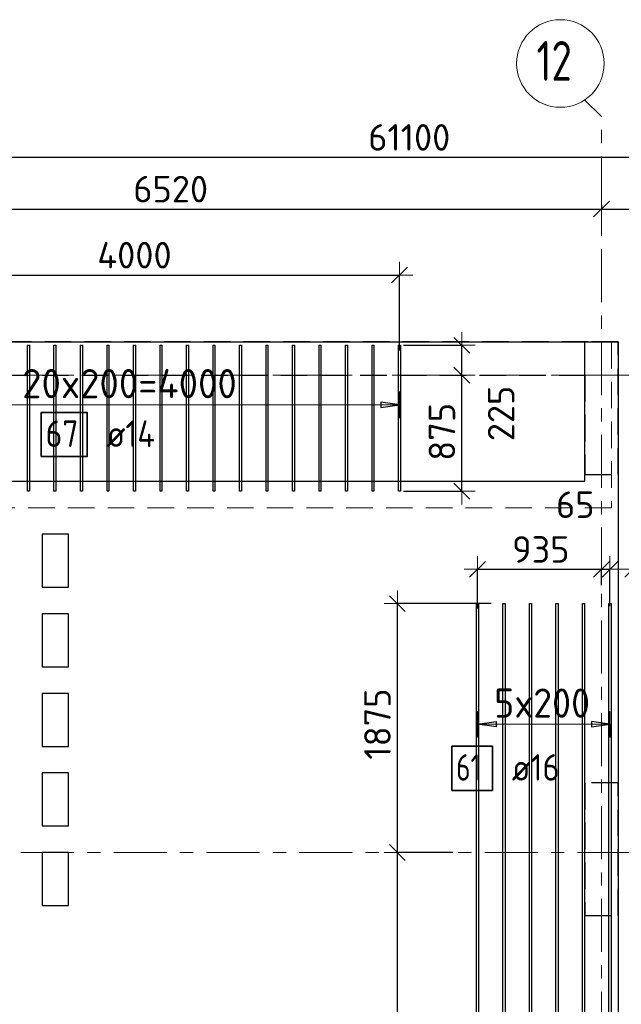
# Model space of a CAD drawing. Header units: metres. Extents: x -38 to 98, y -15 to 19.
# Tile 18 of 64: x 28.16 to 32.7, y 11.66 to 19.08. Entities that reach past the tile are written whole.
import ezdxf

# ---------------------------------------------------------------- set-up
doc = ezdxf.new("R2010")
doc.units = ezdxf.units.M
doc.header["$PDMODE"] = 65
for name, pattern in [('______11', [0.5, 0.4, -0.05, 0, -0.05]), ('______2', [0.27, 0.2, -0.07]), ('______5', [1.1, 0.8, -0.1, 0.1, -0.1])]:
    doc.linetypes.add(name, pattern=pattern)
for name, color, linetype, lineweight in [('XR$2$Осевая линия (1)', 7, '______5', 13), ('XR$2$Размерная линия (1)', 7, 'Continuous', 13), ('XR$3$Перекрытие (1)', 7, 'Continuous', 35), ('XR$3$Перекрытие (2)', 7, 'Continuous', 35), ('XR$3$Размерная линия (1)', 7, 'Continuous', 13), ('XR$5$Стена (1)', 7, 'Continuous', 35)]:
    doc.layers.add(name, color=color, linetype=linetype, lineweight=lineweight)
doc.layers.add('XR$3$Арм.стержн.Доп. Арм. верхн.зоны У', color=7, linetype='Continuous', lineweight=35, true_color=0x739641)
doc.styles.add('ISOCPEUR', font='txt')
doc.dimstyles.new('DIMSTYLE_3', dxfattribs={"dimtxt": 0.2, "dimasz": 0.2, "dimexe": 0, "dimexo": 0, "dimgap": 0.1, "dimtad": 2, "dimdec": 0, "dimlfac": 1000, "dimrnd": 5, "dimzin": 12, "dimdsep": 46, "dimtxsty": 'ISOCPEUR', "dimblk1": 'ALL_ML_STRICH', "dimblk2": 'ALL_ML_STRICH', "dimsah": 1, "dimcen": 0, "dimclrd": 7, "dimclre": 256, "dimclrt": 7, "dimadec": 0, "dimazin": 0, "dimtfac": 1, "dimtdec": 0, "dimtix": 1, "dimtmove": 2, "dimatfit": 3, "dimfxl": 0, "dimtzin": 0, "dimlwd": 0, "dimlwe": -3, "dimarcsym": 0})
doc.dimstyles.new('DIMSTYLE_5', dxfattribs={"dimtxt": 0.2, "dimasz": 0.2, "dimexe": 0, "dimexo": 0, "dimgap": 0.1, "dimtad": 2, "dimdec": 0, "dimlfac": 1000, "dimrnd": 5, "dimzin": 12, "dimdsep": 46, "dimtxsty": 'ISOCPEUR', "dimblk1": 'ALL_ML_STRICH', "dimblk2": 'ALL_ML_STRICH', "dimsah": 1, "dimcen": 0, "dimclrd": 7, "dimclre": 256, "dimclrt": 7, "dimadec": 0, "dimazin": 0, "dimtfac": 1, "dimtdec": 0, "dimtix": 1, "dimtmove": 2, "dimatfit": 3, "dimfxl": 0, "dimtvp": 1.2, "dimtzin": 0, "dimlwd": 0, "dimlwe": -3, "dimarcsym": 0})
doc.dimstyles.new('DIMSTYLE_6', dxfattribs={"dimtxt": 0.2, "dimasz": 0.2, "dimexe": 0, "dimexo": 0, "dimgap": 0.1, "dimtad": 0, "dimdec": 0, "dimlfac": 1000, "dimrnd": 5, "dimzin": 12, "dimdsep": 46, "dimtxsty": 'ISOCPEUR', "dimblk1": 'ALL_ML_STRICH', "dimblk2": 'ALL_ML_STRICH', "dimsah": 1, "dimcen": 0, "dimclrd": 7, "dimclre": 256, "dimclrt": 7, "dimadec": 0, "dimazin": 0, "dimtfac": 1, "dimtdec": 0, "dimtix": 1, "dimtmove": 2, "dimatfit": 3, "dimfxl": 0, "dimtvp": 1.2, "dimtzin": 0, "dimlwd": 0, "dimlwe": -3, "dimarcsym": 0})
doc.dimstyles.new('DIMSTYLE_7', dxfattribs={"dimtxt": 0.2, "dimasz": 0.2, "dimexe": 0, "dimexo": 0, "dimgap": 0.1, "dimtad": 2, "dimdec": 0, "dimlfac": 1000, "dimrnd": 5, "dimzin": 12, "dimdsep": 46, "dimtxsty": 'ISOCPEUR', "dimblk1": 'ALL_ML_STRICH', "dimblk2": 'ALL_ML_STRICH', "dimsah": 1, "dimcen": 0, "dimclrd": 7, "dimclre": 256, "dimclrt": 7, "dimadec": 0, "dimazin": 0, "dimtfac": 1, "dimtdec": 0, "dimtix": 1, "dimtmove": 2, "dimatfit": 3, "dimfxl": 0, "dimtvp": 1.2, "dimtzin": 0, "dimlwd": 0, "dimlwe": -3, "dimarcsym": 0})

# ---------------------------------------------------------------- blocks, each defined once
blk = doc.blocks.new('ALL_ML_STRICH')
at = {"color": 0, "linetype": 'ByBlock', "lineweight": -2}
for p, q in [((0, -0.5), (0, 0.5)), ((-1, 0), (0.5, 0)), ((-0.3, -0.3), (0.3, 0.3))]:
    blk.add_line(p, q, dxfattribs=at)
blk = doc.blocks.new('*D19')
at = {"layer": 'DEFPOINTS', "color": 7, "linetype": 'Continuous', "lineweight": 13, "transparency": 33554687}
for p in [(0.5, 18.0429), (0.5, 17.9468), (61.6, 17.1197)]:
    blk.add_point(p, dxfattribs=at)
at = {"layer": 'XR$2$Размерная линия (1)', "color": 9, "linetype": 'Continuous', "lineweight": -2, "true_color": 0xc7c7c7, "transparency": 33554687}
for p, q in [((0.5, 17.9668), (0.5, 18.0429)), ((61.6, 17.1397), (61.6, 18.0429))]:
    blk.add_line(p, q, dxfattribs=at)
at = {"layer": 'XR$2$Размерная линия (1)', "color": 7, "linetype": 'Continuous', "lineweight": -2, "transparency": 33554687}
blk.add_line((0.5, 18.0429), (61.6, 18.0429), dxfattribs=at)
at = {"layer": 'XR$2$Размерная линия (1)', "color": 7, "linetype": 'Continuous', "lineweight": 13, "transparency": 33554687, "xscale": 0.2, "yscale": 0.2, "zscale": 0.2, "rotation": 180}
blk.add_blockref('ALL_ML_STRICH', (0.5, 18.0429), dxfattribs=at)
at = {"layer": 'XR$2$Размерная линия (1)', "color": 7, "linetype": 'Continuous', "lineweight": 13, "transparency": 33554687, "xscale": 0.2, "yscale": 0.2, "zscale": 0.2}
blk.add_blockref('ALL_ML_STRICH', (61.6, 18.0429), dxfattribs=at)
at = {"layer": 'XR$2$Размерная линия (1)', "color": 7, "linetype": 'Continuous', "lineweight": 13, "transparency": 33554687, "insert": (31.1, 18.1929), "char_height": 0.2, "width": 1, "attachment_point": 5, "style": 'ISOCPEUR'}
blk.add_mtext('\\A1;{61100}', dxfattribs=at)
blk = doc.blocks.new('*D26')
at = {"layer": 'DEFPOINTS', "color": 7, "linetype": 'Continuous', "lineweight": 13, "transparency": 33554687}
for p in [(26.03, 17.949), (32.55, 17.7052), (26.03, 17.6528)]:
    blk.add_point(p, dxfattribs=at)
at = {"layer": 'XR$2$Размерная линия (1)', "color": 9, "linetype": 'Continuous', "lineweight": -2, "true_color": 0xc7c7c7, "transparency": 33554687}
for p, q in [((26.03, 17.929), (26.03, 17.6528)), ((32.55, 17.6852), (32.55, 17.6528))]:
    blk.add_line(p, q, dxfattribs=at)
at = {"layer": 'XR$2$Размерная линия (1)', "color": 7, "linetype": 'Continuous', "lineweight": -2, "transparency": 33554687}
blk.add_line((26.03, 17.6528), (32.55, 17.6528), dxfattribs=at)
at = {"layer": 'XR$2$Размерная линия (1)', "color": 7, "linetype": 'Continuous', "lineweight": 13, "transparency": 33554687, "xscale": 0.2, "yscale": 0.2, "zscale": 0.2, "rotation": 180}
blk.add_blockref('ALL_ML_STRICH', (26.03, 17.6528), dxfattribs=at)
at = {"layer": 'XR$2$Размерная линия (1)', "color": 7, "linetype": 'Continuous', "lineweight": 13, "transparency": 33554687, "xscale": 0.2, "yscale": 0.2, "zscale": 0.2}
blk.add_blockref('ALL_ML_STRICH', (32.55, 17.6528), dxfattribs=at)
at = {"layer": 'XR$2$Размерная линия (1)', "color": 7, "linetype": 'Continuous', "lineweight": 13, "transparency": 33554687, "insert": (29.3, 17.8028), "char_height": 0.2, "width": 0.8, "attachment_point": 5, "style": 'ISOCPEUR'}
blk.add_mtext('\\A1;{6520}', dxfattribs=at)
blk = doc.blocks.new('*D27')
at = {"layer": 'DEFPOINTS', "color": 7, "linetype": 'Continuous', "lineweight": 13, "transparency": 33554687}
for p in [(32.55, 17.7052), (32.85, 17.7052), (32.55, 17.6528)]:
    blk.add_point(p, dxfattribs=at)
at = {"layer": 'XR$2$Размерная линия (1)', "color": 9, "linetype": 'Continuous', "lineweight": -2, "true_color": 0xc7c7c7, "transparency": 33554687}
for p, q in [((32.55, 17.6852), (32.55, 17.6528)), ((32.85, 17.6852), (32.85, 17.6528))]:
    blk.add_line(p, q, dxfattribs=at)
at = {"layer": 'XR$2$Размерная линия (1)', "color": 7, "linetype": 'Continuous', "lineweight": -2, "transparency": 33554687}
blk.add_line((32.55, 17.6528), (32.85, 17.6528), dxfattribs=at)
at = {"layer": 'XR$2$Размерная линия (1)', "color": 7, "linetype": 'Continuous', "lineweight": 13, "transparency": 33554687, "xscale": 0.2, "yscale": 0.2, "zscale": 0.2, "rotation": 180}
blk.add_blockref('ALL_ML_STRICH', (32.55, 17.6528), dxfattribs=at)
at = {"layer": 'XR$2$Размерная линия (1)', "color": 7, "linetype": 'Continuous', "lineweight": 13, "transparency": 33554687, "xscale": 0.2, "yscale": 0.2, "zscale": 0.2}
blk.add_blockref('ALL_ML_STRICH', (32.85, 17.6528), dxfattribs=at)
at = {"layer": 'XR$2$Размерная линия (1)', "color": 7, "linetype": 'Continuous', "lineweight": 13, "transparency": 33554687, "insert": (33.1543, 18.0554), "char_height": 0.2, "width": 0.6, "attachment_point": 5, "style": 'ISOCPEUR'}
blk.add_mtext('\\A1;{300}', dxfattribs=at)
blk = doc.blocks.new('*D81')
at = {"layer": 'DEFPOINTS', "color": 7, "linetype": 'Continuous', "lineweight": 13, "transparency": 33554687}
for p in [(31.4498, 12.8), (31.0102, 7.6567), (31.7187, 7.6567)]:
    blk.add_point(p, dxfattribs=at)
at = {"layer": 'XR$3$Размерная линия (1)', "color": 9, "linetype": 'Continuous', "lineweight": -2, "true_color": 0xc7c7c7, "transparency": 33554687}
for p, q in [((31.4298, 12.8), (31.0102, 12.8)), ((31.6987, 7.6567), (31.0102, 7.6567))]:
    blk.add_line(p, q, dxfattribs=at)
at = {"layer": 'XR$3$Размерная линия (1)', "color": 7, "linetype": 'Continuous', "lineweight": -2, "transparency": 33554687}
blk.add_line((31.0102, 7.6567), (31.0102, 12.8), dxfattribs=at)
at = {"layer": 'XR$3$Размерная линия (1)', "color": 7, "linetype": 'Continuous', "lineweight": 13, "transparency": 33554687, "xscale": 0.2, "yscale": 0.2, "zscale": 0.2}
for p, rotation in [((31.0102, 12.8), 90), ((31.0102, 7.6567), 270)]:
    blk.add_blockref('ALL_ML_STRICH', p, dxfattribs=dict(at, rotation=rotation))
at = {"layer": 'XR$3$Размерная линия (1)', "color": 7, "linetype": 'Continuous', "lineweight": 13, "transparency": 33554687, "insert": (30.8602, 10.2484), "char_height": 0.2, "width": 0.8, "attachment_point": 5, "rotation": 90, "style": 'ISOCPEUR'}
blk.add_mtext('\\A1;{5145}', dxfattribs=at)
blk = doc.blocks.new('*D82')
at = {"layer": 'DEFPOINTS', "color": 7, "linetype": 'Continuous', "lineweight": 13, "transparency": 33554687}
for p in [(31.7384, 14.6767), (31.0102, 12.8), (31.4498, 12.8)]:
    blk.add_point(p, dxfattribs=at)
at = {"layer": 'XR$3$Размерная линия (1)', "color": 9, "linetype": 'Continuous', "lineweight": -2, "true_color": 0xc7c7c7, "transparency": 33554687}
for p, q in [((31.7184, 14.6767), (31.0102, 14.6767)), ((31.4298, 12.8), (31.0102, 12.8))]:
    blk.add_line(p, q, dxfattribs=at)
at = {"layer": 'XR$3$Размерная линия (1)', "color": 7, "linetype": 'Continuous', "lineweight": -2, "transparency": 33554687}
blk.add_line((31.0102, 12.8), (31.0102, 14.6767), dxfattribs=at)
at = {"layer": 'XR$3$Размерная линия (1)', "color": 7, "linetype": 'Continuous', "lineweight": 13, "transparency": 33554687, "xscale": 0.2, "yscale": 0.2, "zscale": 0.2}
for p, rotation in [((31.0102, 14.6767), 90), ((31.0102, 12.8), 270)]:
    blk.add_blockref('ALL_ML_STRICH', p, dxfattribs=dict(at, rotation=rotation))
at = {"layer": 'XR$3$Размерная линия (1)', "color": 7, "linetype": 'Continuous', "lineweight": 13, "transparency": 33554687, "insert": (30.8602, 13.7684), "char_height": 0.2, "width": 0.8, "attachment_point": 5, "rotation": 90, "style": 'ISOCPEUR'}
blk.add_mtext('\\A1;{1875}', dxfattribs=at)
blk = doc.blocks.new('*D92')
at = {"layer": 'DEFPOINTS', "color": 7, "linetype": 'Continuous', "lineweight": 13, "transparency": 33554687}
for p in [(27.0263, 17.1548), (31.0263, 16.5651), (27.0263, 16.5036)]:
    blk.add_point(p, dxfattribs=at)
at = {"layer": 'XR$3$Размерная линия (1)', "color": 9, "linetype": 'Continuous', "lineweight": -2, "true_color": 0xc7c7c7, "transparency": 33554687}
for p, q in [((27.0263, 16.5236), (27.0263, 17.1548)), ((31.0263, 16.5851), (31.0263, 17.1548))]:
    blk.add_line(p, q, dxfattribs=at)
at = {"layer": 'XR$3$Размерная линия (1)', "color": 7, "linetype": 'Continuous', "lineweight": -2, "transparency": 33554687}
blk.add_line((27.0263, 17.1548), (31.0263, 17.1548), dxfattribs=at)
at = {"layer": 'XR$3$Размерная линия (1)', "color": 7, "linetype": 'Continuous', "lineweight": 13, "transparency": 33554687, "xscale": 0.2, "yscale": 0.2, "zscale": 0.2, "rotation": 180}
blk.add_blockref('ALL_ML_STRICH', (27.0263, 17.1548), dxfattribs=at)
at = {"layer": 'XR$3$Размерная линия (1)', "color": 7, "linetype": 'Continuous', "lineweight": 13, "transparency": 33554687, "xscale": 0.2, "yscale": 0.2, "zscale": 0.2}
blk.add_blockref('ALL_ML_STRICH', (31.0263, 17.1548), dxfattribs=at)
at = {"layer": 'XR$3$Размерная линия (1)', "color": 7, "linetype": 'Continuous', "lineweight": 13, "transparency": 33554687, "insert": (29.0263, 17.3048), "char_height": 0.2, "width": 0.8, "attachment_point": 5, "style": 'ISOCPEUR'}
blk.add_mtext('\\A1;{4000}', dxfattribs=at)
blk = doc.blocks.new('*D133')
at = {"layer": 'DEFPOINTS', "color": 7, "linetype": 'Continuous', "lineweight": 13, "transparency": 33554687}
for p in [(31.6146, 14.9354), (32.55, 14.7952), (31.6146, 14.6201)]:
    blk.add_point(p, dxfattribs=at)
at = {"layer": 'XR$3$Размерная линия (1)', "color": 9, "linetype": 'Continuous', "lineweight": -2, "true_color": 0xc7c7c7, "transparency": 33554687}
for p, q in [((31.6146, 14.6401), (31.6146, 14.9354)), ((32.55, 14.8152), (32.55, 14.9354))]:
    blk.add_line(p, q, dxfattribs=at)
at = {"layer": 'XR$3$Размерная линия (1)', "color": 7, "linetype": 'Continuous', "lineweight": -2, "transparency": 33554687}
blk.add_line((31.6146, 14.9354), (32.55, 14.9354), dxfattribs=at)
at = {"layer": 'XR$3$Размерная линия (1)', "color": 7, "linetype": 'Continuous', "lineweight": 13, "transparency": 33554687, "xscale": 0.2, "yscale": 0.2, "zscale": 0.2, "rotation": 180}
blk.add_blockref('ALL_ML_STRICH', (31.6146, 14.9354), dxfattribs=at)
at = {"layer": 'XR$3$Размерная линия (1)', "color": 7, "linetype": 'Continuous', "lineweight": 13, "transparency": 33554687, "xscale": 0.2, "yscale": 0.2, "zscale": 0.2}
blk.add_blockref('ALL_ML_STRICH', (32.55, 14.9354), dxfattribs=at)
at = {"layer": 'XR$3$Размерная линия (1)', "color": 7, "linetype": 'Continuous', "lineweight": 13, "transparency": 33554687, "insert": (32.0923, 15.0854), "char_height": 0.2, "width": 0.6, "attachment_point": 5, "style": 'ISOCPEUR'}
blk.add_mtext('\\A1;{935}', dxfattribs=at)
blk = doc.blocks.new('*D134')
at = {"layer": 'DEFPOINTS', "color": 7, "linetype": 'Continuous', "lineweight": 13, "transparency": 33554687}
for p in [(32.55, 14.9354), (32.55, 14.7952), (32.6146, 14.6376)]:
    blk.add_point(p, dxfattribs=at)
at = {"layer": 'XR$3$Размерная линия (1)', "color": 9, "linetype": 'Continuous', "lineweight": -2, "true_color": 0xc7c7c7, "transparency": 33554687}
for p, q in [((32.55, 14.8152), (32.55, 14.9354)), ((32.6146, 14.6576), (32.6146, 14.9354))]:
    blk.add_line(p, q, dxfattribs=at)
at = {"layer": 'XR$3$Размерная линия (1)', "color": 7, "linetype": 'Continuous', "lineweight": -2, "transparency": 33554687}
blk.add_line((32.55, 14.9354), (32.6146, 14.9354), dxfattribs=at)
at = {"layer": 'XR$3$Размерная линия (1)', "color": 7, "linetype": 'Continuous', "lineweight": 13, "transparency": 33554687, "xscale": 0.2, "yscale": 0.2, "zscale": 0.2}
blk.add_blockref('ALL_ML_STRICH', (32.6146, 14.9354), dxfattribs=at)
at = {"layer": 'XR$3$Размерная линия (1)', "color": 7, "linetype": 'Continuous', "lineweight": 13, "transparency": 33554687, "xscale": 0.2, "yscale": 0.2, "zscale": 0.2, "rotation": 180}
blk.add_blockref('ALL_ML_STRICH', (32.55, 14.9354), dxfattribs=at)
at = {"layer": 'XR$3$Размерная линия (1)', "color": 7, "linetype": 'Continuous', "lineweight": 13, "transparency": 33554687, "insert": (32.3526, 15.4228), "char_height": 0.2, "width": 0.4, "attachment_point": 5, "style": 'ISOCPEUR'}
blk.add_mtext('\\A1;{65}', dxfattribs=at)
blk = doc.blocks.new('*D136')
at = {"layer": 'DEFPOINTS', "color": 7, "linetype": 'Continuous', "lineweight": 13, "transparency": 33554687}
for p in [(32.85, 14.9354), (32.85, 14.7952), (32.7854, 14.6376)]:
    blk.add_point(p, dxfattribs=at)
at = {"layer": 'XR$3$Размерная линия (1)', "color": 9, "linetype": 'Continuous', "lineweight": -2, "true_color": 0xc7c7c7, "transparency": 33554687}
for p, q in [((32.7854, 14.6576), (32.7854, 14.9354)), ((32.85, 14.8152), (32.85, 14.9354))]:
    blk.add_line(p, q, dxfattribs=at)
at = {"layer": 'XR$3$Размерная линия (1)', "color": 7, "linetype": 'Continuous', "lineweight": -2, "transparency": 33554687}
blk.add_line((32.85, 14.9354), (32.7854, 14.9354), dxfattribs=at)
at = {"layer": 'XR$3$Размерная линия (1)', "color": 7, "linetype": 'Continuous', "lineweight": 13, "transparency": 33554687, "xscale": 0.2, "yscale": 0.2, "zscale": 0.2}
for p, rotation in [((32.85, 14.9354), 360), ((32.7854, 14.9354), 180)]:
    blk.add_blockref('ALL_ML_STRICH', p, dxfattribs=dict(at, rotation=rotation))
at = {"layer": 'XR$3$Размерная линия (1)', "color": 7, "linetype": 'Continuous', "lineweight": 13, "transparency": 33554687, "insert": (33.0674, 15.4228), "char_height": 0.2, "width": 0.4, "attachment_point": 5, "style": 'ISOCPEUR'}
blk.add_mtext('\\A1;{65}', dxfattribs=at)
blk = doc.blocks.new('*D244')
at = {"layer": 'DEFPOINTS', "color": 7, "linetype": 'Continuous', "lineweight": 13, "transparency": 33554687}
for p in [(31.3485, 16.4), (31.0353, 15.525), (31.4967, 15.525)]:
    blk.add_point(p, dxfattribs=at)
at = {"layer": 'XR$3$Размерная линия (1)', "color": 9, "linetype": 'Continuous', "lineweight": -2, "true_color": 0xc7c7c7, "transparency": 33554687}
for p, q in [((31.3685, 16.4), (31.4967, 16.4)), ((31.0553, 15.525), (31.4967, 15.525))]:
    blk.add_line(p, q, dxfattribs=at)
at = {"layer": 'XR$3$Размерная линия (1)', "color": 7, "linetype": 'Continuous', "lineweight": -2, "transparency": 33554687}
blk.add_line((31.4967, 15.525), (31.4967, 16.4), dxfattribs=at)
at = {"layer": 'XR$3$Размерная линия (1)', "color": 7, "linetype": 'Continuous', "lineweight": 13, "transparency": 33554687, "xscale": 0.2, "yscale": 0.2, "zscale": 0.2}
for p, rotation in [((31.4967, 16.4), 90), ((31.4967, 15.525), 270)]:
    blk.add_blockref('ALL_ML_STRICH', p, dxfattribs=dict(at, rotation=rotation))
at = {"layer": 'XR$3$Размерная линия (1)', "color": 7, "linetype": 'Continuous', "lineweight": 13, "transparency": 33554687, "insert": (31.3467, 15.9725), "char_height": 0.2, "width": 0.6, "attachment_point": 5, "rotation": 90, "style": 'ISOCPEUR'}
blk.add_mtext('\\A1;{875}', dxfattribs=at)
blk = doc.blocks.new('*D245')
at = {"layer": 'DEFPOINTS', "color": 7, "linetype": 'Continuous', "lineweight": 13, "transparency": 33554687}
for p in [(31.0353, 16.625), (31.3485, 16.4), (31.4967, 16.4)]:
    blk.add_point(p, dxfattribs=at)
at = {"layer": 'XR$3$Размерная линия (1)', "color": 9, "linetype": 'Continuous', "lineweight": -2, "true_color": 0xc7c7c7, "transparency": 33554687}
for p, q in [((31.0553, 16.625), (31.4967, 16.625)), ((31.3685, 16.4), (31.4967, 16.4))]:
    blk.add_line(p, q, dxfattribs=at)
at = {"layer": 'XR$3$Размерная линия (1)', "color": 7, "linetype": 'Continuous', "lineweight": -2, "transparency": 33554687}
blk.add_line((31.4967, 16.4), (31.4967, 16.625), dxfattribs=at)
at = {"layer": 'XR$3$Размерная линия (1)', "color": 7, "linetype": 'Continuous', "lineweight": 13, "transparency": 33554687, "xscale": 0.2, "yscale": 0.2, "zscale": 0.2}
for p, rotation in [((31.4967, 16.625), 90), ((31.4967, 16.4), 270)]:
    blk.add_blockref('ALL_ML_STRICH', p, dxfattribs=dict(at, rotation=rotation))
at = {"layer": 'XR$3$Размерная линия (1)', "color": 7, "linetype": 'Continuous', "lineweight": 13, "transparency": 33554687, "insert": (31.793, 16.1109), "char_height": 0.2, "width": 0.6, "attachment_point": 5, "rotation": 90, "style": 'ISOCPEUR'}
blk.add_mtext('\\A1;{225}', dxfattribs=at)

msp = doc.modelspace()

# ---------------------------------------------------------------- linework, layer by layer
at = {"layer": 'XR$2$Осевая линия (1)', "color": 253, "linetype": '______11', "lineweight": 13, "true_color": 0xa0a0a0, "transparency": 33554687}
for p, q in [((32.55, 18.35), (32.4227, 18.4773)), ((32.55, -2.65), (32.55, 18.35)), ((-2.63, 16.4), (62.6, 16.4)), ((-2.63, 12.8), (62.6, 12.8))]:
    msp.add_line(p, q, dxfattribs=at)
at = {"layer": 'XR$2$Осевая линия (1)', "color": 7, "linetype": 'Continuous', "lineweight": 13, "transparency": 33554687}
msp.add_circle((32.2404, 18.7501), 0.3304, dxfattribs=at)
at = {"layer": 'XR$3$Арм.стержн.Доп. Арм. верхн.зоны У', "color": 253, "linetype": 'Continuous', "lineweight": -3, "true_color": 0xa0a0a0, "transparency": 33554687}
for p, q in [((31.0263, 16.1759), (31.0263, 16.2759)), ((31.0263, 16.1759), (31.0263, 16.0759)), ((31.6146, 13.7668), (31.6146, 13.8668)), ((32.6146, 13.7668), (32.6146, 13.8668)), ((31.6146, 13.7668), (31.6146, 13.6668)), ((32.6146, 13.7668), (32.6146, 13.6668))]:
    msp.add_line(p, q, dxfattribs=at)
at = {"layer": 'XR$3$Арм.стержн.Доп. Арм. верхн.зоны У', "color": 7, "linetype": 'Continuous', "lineweight": 25, "transparency": 33554687}
for p, q in [((31.0263, 16.1759), (30.8863, 16.1959)), ((30.8863, 16.1959), (30.8863, 16.1559)), ((30.8863, 16.1559), (31.0263, 16.1759)), ((31.6146, 13.7668), (31.7546, 13.7868)), ((31.7546, 13.7468), (31.6146, 13.7668)), ((31.7546, 13.7868), (31.7546, 13.7468)), ((32.6146, 13.7668), (32.4746, 13.7868)), ((32.4746, 13.7868), (32.4746, 13.7468)), ((32.4746, 13.7468), (32.6146, 13.7668))]:
    msp.add_line(p, q, dxfattribs=at)
at = {"layer": 'XR$3$Арм.стержн.Доп. Арм. верхн.зоны У', "color": 7, "linetype": 'Continuous', "lineweight": 13, "transparency": 33554687}
for p, q in [((31.0263, 16.1759), (31.0263, 16.1759)), ((31.6146, 13.7668), (31.6146, 13.7668)), ((31.6146, 13.7668), (32.6146, 13.7668)), ((32.6146, 13.7668), (32.6146, 13.7668))]:
    msp.add_line(p, q, dxfattribs=at)
at = {"layer": 'XR$3$Арм.стержн.Доп. Арм. верхн.зоны У', "color": 7, "linetype": 'Continuous', "lineweight": 25, "transparency": 33554687}
for points in [[(28.2193, 15.525), (28.2193, 16.625), (28.2333, 16.625), (28.2333, 15.525), (28.2193, 15.525)], [(28.4193, 15.525), (28.4193, 16.625), (28.4333, 16.625), (28.4333, 15.525), (28.4193, 15.525)], [(28.6193, 15.525), (28.6193, 16.625), (28.6333, 16.625), (28.6333, 15.525), (28.6193, 15.525)], [(28.8193, 15.525), (28.8193, 16.625), (28.8333, 16.625), (28.8333, 15.525), (28.8193, 15.525)], [(29.0193, 15.525), (29.0193, 16.625), (29.0333, 16.625), (29.0333, 15.525), (29.0193, 15.525)], [(29.2193, 15.525), (29.2193, 16.625), (29.2333, 16.625), (29.2333, 15.525), (29.2193, 15.525)], [(29.4193, 15.525), (29.4193, 16.625), (29.4333, 16.625), (29.4333, 15.525), (29.4193, 15.525)], [(29.6193, 15.525), (29.6193, 16.625), (29.6333, 16.625), (29.6333, 15.525), (29.6193, 15.525)], [(29.8193, 15.525), (29.8193, 16.625), (29.8333, 16.625), (29.8333, 15.525), (29.8193, 15.525)], [(30.0193, 15.525), (30.0193, 16.625), (30.0333, 16.625), (30.0333, 15.525), (30.0193, 15.525)], [(30.2193, 15.525), (30.2193, 16.625), (30.2333, 16.625), (30.2333, 15.525), (30.2193, 15.525)], [(30.4193, 15.525), (30.4193, 16.625), (30.4333, 16.625), (30.4333, 15.525), (30.4193, 15.525)], [(30.6193, 15.525), (30.6193, 16.625), (30.6333, 16.625), (30.6333, 15.525), (30.6193, 15.525)], [(30.8193, 15.525), (30.8193, 16.625), (30.8333, 16.625), (30.8333, 15.525), (30.8193, 15.525)], [(31.0193, 15.525), (31.0193, 16.625), (31.0333, 16.625), (31.0333, 15.525), (31.0193, 15.525)], [(31.6066, 7.6567), (31.6066, 14.6767), (31.6226, 14.6767), (31.6226, 7.6567), (31.6066, 7.6567)], [(31.8066, 7.6567), (31.8066, 14.6767), (31.8226, 14.6767), (31.8226, 7.6567), (31.8066, 7.6567)], [(32.0066, 7.6567), (32.0066, 14.6767), (32.0226, 14.6767), (32.0226, 7.6567), (32.0066, 7.6567)], [(32.2066, 7.6567), (32.2066, 14.6767), (32.2226, 14.6767), (32.2226, 7.6567), (32.2066, 7.6567)], [(32.4066, 7.6567), (32.4066, 14.6767), (32.4226, 14.6767), (32.4226, 7.6567), (32.4066, 7.6567)], [(32.6066, 7.6567), (32.6066, 14.6767), (32.6226, 14.6767), (32.6226, 7.6567), (32.6066, 7.6567)]]:
    msp.add_lwpolyline(points, dxfattribs=at)
at = {"layer": 'XR$3$Арм.стержн.Доп. Арм. верхн.зоны У', "color": 7, "linetype": 'Continuous', "lineweight": 13, "transparency": 33554687}
msp.add_lwpolyline([(27.0263, 16.1759), (28.0303, 16.1759), (28.0303, 16.1759), (31.0263, 16.1759)], dxfattribs=at)
at = {"layer": 'XR$3$Арм.стержн.Доп. Арм. верхн.зоны У', "color": 7, "linetype": 'Continuous', "lineweight": 35, "transparency": 33554687}
for points in [[(28.3229, 15.7851), (28.6695, 15.7851), (28.6695, 16.1184), (28.3229, 16.1184), (28.3229, 15.7851)], [(31.4205, 13.2683), (31.7272, 13.2683), (31.7272, 13.6016), (31.4205, 13.6016), (31.4205, 13.2683)]]:
    msp.add_lwpolyline(points, dxfattribs=at)
at = {"layer": 'XR$3$Перекрытие (1)', "color": 7, "linetype": 'Continuous', "lineweight": 25, "transparency": 33554687}
for p, q in [((32.425, 15.6), (32.425, 16.65)), ((32.425, 16.65), (32.675, 16.65)), ((32.675, 16.65), (32.675, -0.25)), ((26.23, 15.6), (32.425, 15.6)), ((28.33, 15.2), (28.33, 14.8)), ((28.53, 15.2), (28.33, 15.2)), ((28.53, 14.8), (28.53, 15.2)), ((28.33, 14.8), (28.53, 14.8)), ((28.33, 14.6), (28.33, 14.2)), ((28.53, 14.6), (28.33, 14.6)), ((28.53, 14.2), (28.53, 14.6)), ((28.33, 14.2), (28.53, 14.2)), ((28.33, 14), (28.33, 13.6)), ((28.53, 14), (28.33, 14)), ((28.53, 13.6), (28.53, 14)), ((28.33, 13.6), (28.53, 13.6)), ((28.33, 13.4), (28.33, 13)), ((28.53, 13.4), (28.33, 13.4)), ((28.53, 13), (28.53, 13.4)), ((28.33, 13), (28.53, 13)), ((28.33, 12.8), (28.33, 12.4)), ((28.53, 12.8), (28.33, 12.8)), ((28.53, 12.4), (28.53, 12.8)), ((28.33, 12.4), (28.53, 12.4))]:
    msp.add_line(p, q, dxfattribs=at)
at = {"layer": 'XR$3$Перекрытие (2)', "color": 7, "linetype": 'Continuous', "lineweight": 25, "transparency": 33554687}
for p, q in [((26.03, 16.65), (32.425, 16.65)), ((32.4323, 16.65), (32.625, 16.65))]:
    msp.add_line(p, q, dxfattribs=at)
at = {"layer": 'XR$3$Перекрытие (2)', "color": 7, "linetype": '______2', "lineweight": 18, "transparency": 33554687}
for p, q in [((32.625, 16.65), (32.625, 15.4)), ((32.625, 15.4), (26.03, 15.4))]:
    msp.add_line(p, q, dxfattribs=at)
at = {"layer": 'XR$5$Стена (1)', "color": 253, "linetype": '______2', "lineweight": -3, "true_color": 0xa0a0a0, "transparency": 33554687}
for p, q in [((32.45, 16.65), (19.08, 16.65)), ((32.675, 16.65), (32.45, 16.65)), ((32.675, 15.65), (32.675, 16.65)), ((26.23, 16.4), (32.425, 16.4)), ((32.425, 16.4), (32.425, 15.65)), ((32.425, 15.65), (32.675, 15.65)), ((32.425, 13.325), (32.425, 12.325)), ((32.675, 13.325), (32.425, 13.325)), ((32.675, 12.325), (32.675, 13.325)), ((32.425, 12.325), (32.675, 12.325))]:
    msp.add_line(p, q, dxfattribs=at)

# ---------------------------------------------------------------- texts
at = {"layer": 'XR$2$Осевая линия (1)', "color": 7, "linetype": 'Continuous', "lineweight": 13, "transparency": 33554687, "insert": (32.0604, 18.6196), "char_height": 0.3, "width": 0.472281, "attachment_point": 7, "style": 'ISOCPEUR'}
msp.add_mtext('\\W0.75;12', dxfattribs=at)
at = {"layer": 'XR$3$Арм.стержн.Доп. Арм. верхн.зоны У', "color": 7, "linetype": 'Continuous', "lineweight": 13, "transparency": 33554687, "char_height": 0.22, "attachment_point": 7, "style": 'ISOCPEUR'}
for s, insert, width in [('\\W0.97;20x200=4000', (28.1793, 16.2259), 1.821862), ('\\W0.95;5x200', (31.7406, 13.8168), 0.873359)]:
    msp.add_mtext(s, dxfattribs=dict(at, insert=insert, width=width))
at = {"layer": 'XR$3$Арм.стержн.Доп. Арм. верхн.зоны У', "color": 7, "linetype": 'Continuous', "lineweight": 25, "transparency": 33554687, "char_height": 0.2, "attachment_point": 7, "style": 'ISOCPEUR'}
for s, insert, width in [('\\W0.87;67', (28.3562, 15.8584), 0.367208), ('\\W0.89; ø14 ', (28.7029, 15.8584), 0.769432), ('\\W0.75;61', (31.4538, 13.3416), 0.314854), ('\\W0.89; ø16 ', (31.7605, 13.3416), 0.749105)]:
    msp.add_mtext(s, dxfattribs=dict(at, insert=insert, width=width))

# ---------------------------------------------------------------- dimensions: what is measured, and where the dimension line sits
at = {"layer": 'XR$2$Размерная линия (1)', "color": 7, "linetype": 'Continuous', "lineweight": 13, "transparency": 33554687}
for base, p1, p2, dimstyle, picture, middle in [((61.6, 18.0429), (0.5, 17.9668), (61.6, 17.1397), 'DIMSTYLE_3', '*D19', (31.1, 18.1929)), ((32.85, 17.6528), (32.55, 17.6852), (32.85, 17.6852), 'DIMSTYLE_5', '*D27', (33.1543, 18.0554)), ((32.55, 17.6528), (26.03, 17.929), (32.55, 17.6852), 'DIMSTYLE_3', '*D26', (29.3, 17.8028))]:
    dim = msp.add_linear_dim(base=base, p1=p1, p2=p2, dimstyle=dimstyle, override={"dimpost": '<>', "dimclrd": 7, "dimclre": 9, "dimclrt": 7, "dimlwd": 0, "dimlwe": 65533}, dxfattribs=at)
    dim.commit()
    dim.dimension.update_dxf_attribs({"geometry": picture, "text_midpoint": middle, "dimtype": 160})
at = {"layer": 'XR$3$Размерная линия (1)', "color": 7, "linetype": 'Continuous', "lineweight": 13, "transparency": 33554687}
for base, p1, p2, dimstyle, picture, middle in [((31.0263, 17.1548), (27.0263, 16.5236), (31.0263, 16.5851), 'DIMSTYLE_3', '*D92', (29.0263, 17.3048)), ((32.6146, 14.9354), (32.55, 14.8152), (32.6146, 14.6576), 'DIMSTYLE_7', '*D134', (32.3526, 15.4228)), ((32.55, 14.9354), (31.6146, 14.6401), (32.55, 14.8152), 'DIMSTYLE_3', '*D133', (32.0923, 15.0854))]:
    dim = msp.add_linear_dim(base=base, p1=p1, p2=p2, dimstyle=dimstyle, override={"dimpost": '<>', "dimclrd": 7, "dimclre": 9, "dimclrt": 7, "dimlwd": 0, "dimlwe": 65533}, dxfattribs=at)
    dim.commit()
    dim.dimension.update_dxf_attribs({"geometry": picture, "text_midpoint": middle, "dimtype": 160})
for base, p1, p2, angle, dimstyle, picture, middle in [((31.4967, 16.625), (31.3685, 16.4), (31.0553, 16.625), 90, 'DIMSTYLE_6', '*D245', (31.793, 16.1109)), ((31.4967, 16.4), (31.0553, 15.525), (31.3685, 16.4), 90, 'DIMSTYLE_3', '*D244', (31.3467, 15.9725)), ((32.7854, 14.9354), (32.85, 14.8152), (32.7854, 14.6576), 180, 'DIMSTYLE_7', '*D136', (33.0674, 15.4228)), ((31.0102, 14.6767), (31.4298, 12.8), (31.7184, 14.6767), 90, 'DIMSTYLE_3', '*D82', (30.8602, 13.7684)), ((31.0102, 12.8), (31.6987, 7.6567), (31.4298, 12.8), 90, 'DIMSTYLE_3', '*D81', (30.8602, 10.2484))]:
    dim = msp.add_linear_dim(base=base, p1=p1, p2=p2, angle=angle, dimstyle=dimstyle, override={"dimpost": '<>', "dimclrd": 7, "dimclre": 9, "dimclrt": 7, "dimlwd": 0, "dimlwe": 65533}, dxfattribs=at)
    dim.commit()
    dim.dimension.update_dxf_attribs({"geometry": picture, "text_midpoint": middle, "dimtype": 160})

doc.saveas('drawing.dxf')
